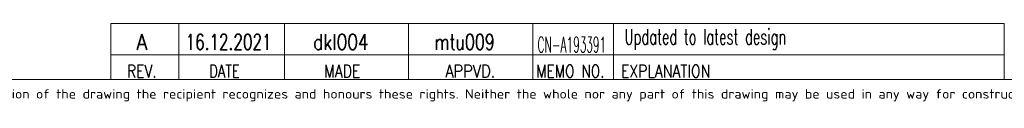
# Model space of a CAD drawing. Header units: inches. Extents: x 0 to 20790, y -12 to 14700.
# Tile 215 of 256: x 8587 to 14140, y 34 to 491. Entities that reach past the tile are written whole.
import ezdxf

# ---------------------------------------------------------------- set-up
doc = ezdxf.new("R2010")
doc.units = ezdxf.units.IN
doc.layers.add('210', color=7, linetype='Continuous', true_color=0xffffff)
doc.layers.add('254', color=7, linetype='Continuous', true_color=0xffffff)
doc.styles.add('iso-1', font='isocp.shx')
doc.styles.add('latin_extended', font='simplex.shx')

msp = doc.modelspace()

# ---------------------------------------------------------------- linework, layer by layer
at = {"layer": '210', "color": 7, "linetype": 'Continuous', "lineweight": 18}
msp.add_line((175, 175), (20615, 175), dxfattribs=at)
at = {"layer": '254', "color": 7, "linetype": 'Continuous', "lineweight": 18}
for p, q in [((9099.983, 176.296), (9099.983, 491.296)), ((14139.996, 315), (9099.996, 315))]:
    msp.add_line(p, q, dxfattribs=at)
at = {"layer": '254', "color": 7, "linetype": 'Continuous', "lineweight": 13}
msp.add_line((14139.991, 491.296), (9099.991, 491.296), dxfattribs=at)
at = {"layer": '254', "color": 3, "linetype": 'Continuous', "lineweight": 18}
for p, q in [((9484.983, 491.296), (9484.983, 176.296)), ((10079.983, 176.296), (10079.983, 491.296)), ((10779.983, 491.296), (10779.983, 176.296)), ((11479.983, 176.296), (11479.983, 491.296)), ((11934.983, 491.296), (11934.983, 176.296))]:
    msp.add_line(p, q, dxfattribs=at)
at = {"layer": '254', "color": 3, "linetype": 'Continuous', "lineweight": 13}
for p, q in [((14139.983, 176.296), (14139.974, 491.296)), ((14140, 175), (9100, 175))]:
    msp.add_line(p, q, dxfattribs=at)

# ---------------------------------------------------------------- texts
at = {"layer": '210', "color": 211, "linetype": 'Continuous', "lineweight": 13, "insert": (6448.722, 51.676), "char_height": 52.5, "attachment_point": 7, "line_spacing_factor": 0.963855, "style": 'iso-1'}
msp.add_mtext('\\W1.2083;Copyright Wärtsilä. All rights reserved. By taking possession of the drawing the recipient recognizes and honours these rights. Neither the whole nor any part of this drawing may be used in any way for construction, fabrication, marketing or any other', dxfattribs=at)
at = {"layer": '254', "color": 3, "linetype": 'Continuous', "lineweight": 18, "char_height": 87.5, "attachment_point": 7, "line_spacing_factor": 0.963855, "style": 'latin_extended'}
for s, insert in [('\\W0.8818;A', (9246.638, 343.26)), ('\\W0.7189;16.12.2021', (9522.101, 343.26)), ('\\W0.8021;dkl004', (10241.863, 343.26)), ('\\W0.7468;mtu009', (10927.087, 343.26)), ('\\W0.5007;CN-A193391', (11506.554, 327.947)), ('\\W0.6187;Updated to latest design', (11997.938, 343.26))]:
    msp.add_mtext(s, dxfattribs=dict(at, insert=insert))
at = {"layer": '254', "color": 211, "linetype": 'Continuous', "lineweight": 18, "char_height": 70, "attachment_point": 7, "line_spacing_factor": 0.963855, "style": 'latin_extended'}
for s, insert in [('\\W0.8203;REV.', (9191.866, 187.045)), ('\\W0.7715;DATE', (9655.834, 187.045)), ('\\W0.8285;MADE', (10303.717, 187.045)), ('\\W0.8648;APPVD.', (10986.602, 187.045)), ('\\W0.8075;MEMO NO.', (11500.117, 187.045)), ('\\W0.8275;EXPLANATION', (11977.744, 187.045))]:
    msp.add_mtext(s, dxfattribs=dict(at, insert=insert))

doc.saveas('drawing.dxf')
